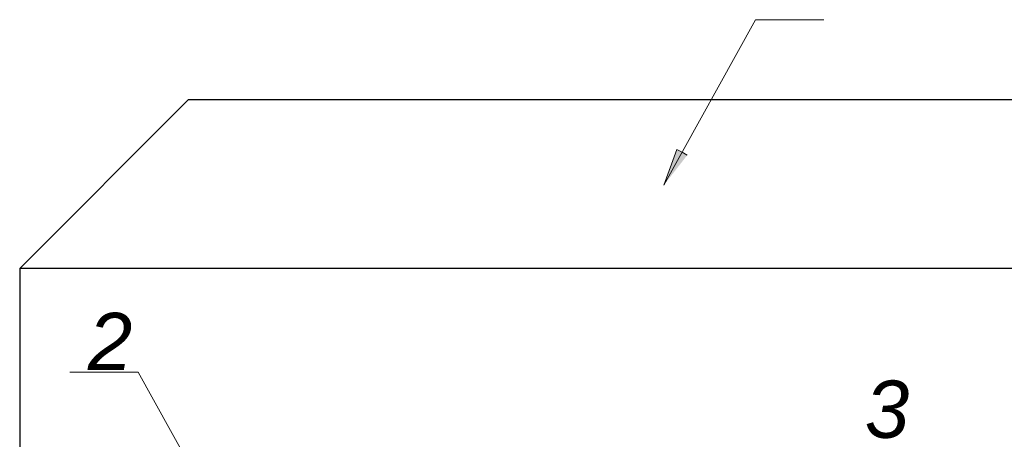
# Model space of a CAD drawing. Header units: millimetres. Extents: x -2809 to -898, y -89 to 3276.
# Tile 6 of 9: x -2154 to -1637, y 2186 to 2406. Entities that reach past the tile are written whole.
import ezdxf

# ---------------------------------------------------------------- set-up
doc = ezdxf.new("R2010")
doc.units = ezdxf.units.MM
doc.layers.add('odnośniki', color=7, linetype='Continuous')
doc.styles.get("Standard").update_dxf_attribs({"font": 'arial.ttf'})

msp = doc.modelspace()

# ---------------------------------------------------------------- hatches: boundary and pattern name
at = {"layer": 'odnośniki', "linetype": 'ByBlock', "lineweight": 0}
h = msp.add_hatch(color=1, dxfattribs=at)
h.paths.add_polyline_path([(-1809.16148, 2337.7695), (-1806.41793, 2336.25118), (-1815.9761, 2318.97992)])
h.paths.add_polyline_path([(-1806.41793, 2336.25118), (-1803.67437, 2334.73285), (-1815.9761, 2318.97992)])

# ---------------------------------------------------------------- linework, layer by layer
msp.add_line((-1465.18183, 2363.70158), (-2065.18183, 2363.70158))
for points in [[(-2153.57017, 2275.31323), (-2065.18183, 2363.70158)], [(-1990.40228, 1675.31323), (-1553.57017, 1675.31323), (-1553.57017, 2275.31323), (-2153.57017, 2275.31323), (-2153.57017, 1675.31323), (-2028.40228, 1675.31323)]]:
    msp.add_lwpolyline(points)
at = {"layer": 'odnośniki', "color": 1, "linetype": 'ByBlock', "lineweight": 0}
for p, q in [((-1815.9761, 2318.97992), (-1767.97697, 2405.71256)), ((-1767.97697, 2405.71256), (-1732.14062, 2405.71256)), ((-1815.9761, 2318.97992), (-1809.16148, 2337.7695)), ((-1809.16148, 2337.7695), (-1806.41793, 2336.25118)), ((-1803.67437, 2334.73285), (-1806.41793, 2336.25118)), ((-2091.46358, 2221.07101), (-2127.29992, 2221.07101)), ((-2043.46445, 2134.33837), (-2091.46358, 2221.07101))]:
    msp.add_line(p, q, dxfattribs=at)

# ---------------------------------------------------------------- texts
at = {"layer": 'odnośniki', "color": 1, "linetype": 'ByBlock', "lineweight": 0, "char_height": 30, "width": 35.6592149, "attachment_point": 1}
for s, insert in [('{\\fArial|b0|i1|c238|p34;2}', (-2117.83315, 2252.07346)), ('{\\fArial|b0|i1|c238|p34;3}', (-1710.60043, 2216.5987))]:
    msp.add_mtext(s, dxfattribs=dict(at, insert=insert))

doc.saveas('drawing.dxf')
